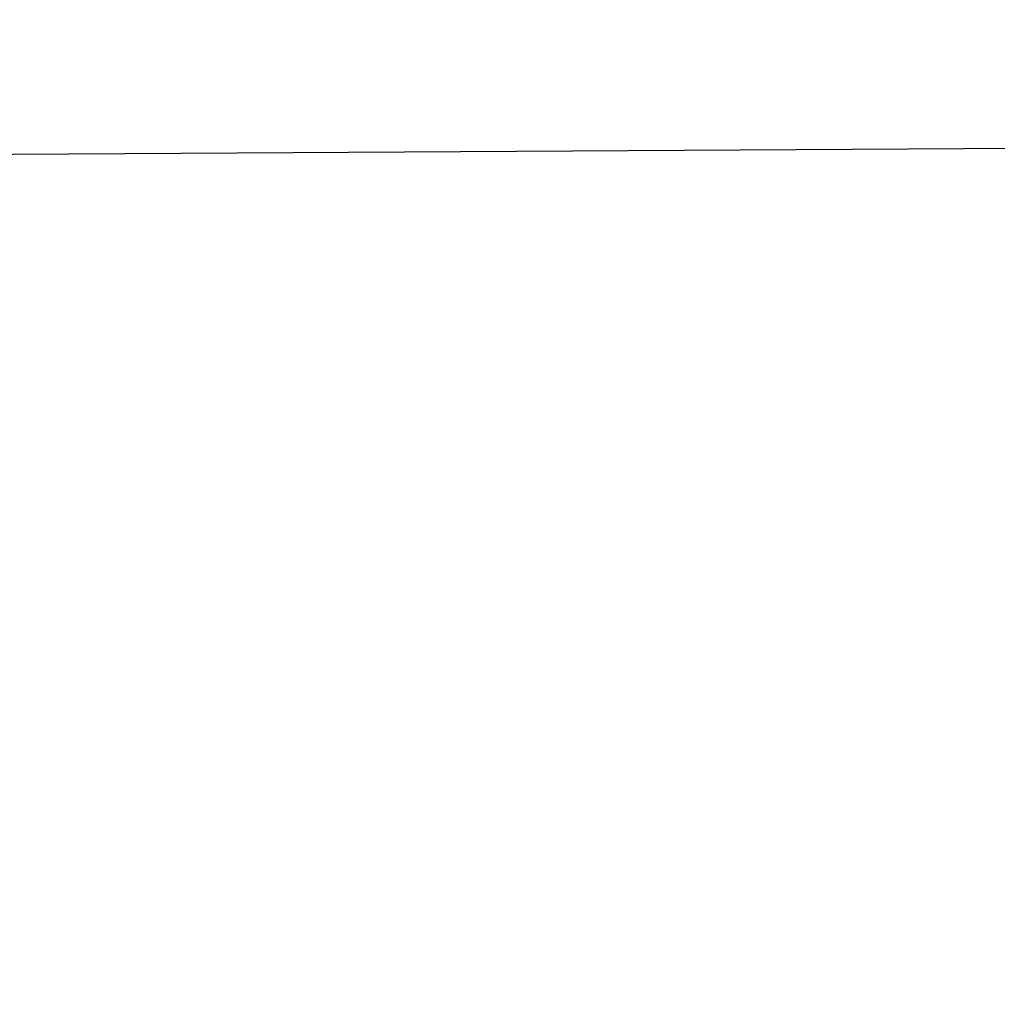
# Model space of a CAD drawing. Extents: x -0.15 to 0.15, y -0.15 to 0.15.
# Tile 85 of 256: x -0.009083 to -0.008977, y -0.002976 to -0.002869. Entities that reach past the tile are written whole.
import ezdxf

# ---------------------------------------------------------------- set-up
doc = ezdxf.new("R2010")
doc.units = 0
doc.layers.add('mesh', color=7, linetype='CONTINUOUS')

msp = doc.modelspace()

# ---------------------------------------------------------------- meshes
at = {"layer": 'mesh'}
mesh = msp.add_polyface(dxfattribs=at)
corners = [(-0.00824973, -0.0028783, 0.03698161), (-0.00963828, -0.00288657, 0.03553599), (-0.00982629, -0.00221098, 0.03553599), (-0.00554559, 0, 0.05636528), (-0.0107, 0, 0.05636528), (-0.01041174, -0.0024669, 0.05636528), (-0.009, 0, 0.24336528), (-0.009, 0, 0.26596528), (-0.00869333, -0.00232937, 0.24336528), (-0.00943916, -0.00107401, 0.04146528), (-0.01041918, -0.00130087, 0.04146528), (-0.01005627, -0.00277202, 0.04146528), (-0.01086929, -0.00050991, 0.0415557), (-0.01089816, -0.00116945, 0.0416158), (-0.0105118, -0.00289559, 0.04155022), (-0.01028446, -0.00283296, 0.04147941), (-0.01066724, -0.00007462, 0.04147941), (-0.01071557, -0.00295172, 0.0416765), (-0.01092984, -0.00189343, 0.04168176), (-0.01062586, -0.00293086, 0.05439733), (-0.01087415, -0.00174592, 0.05436739), (-0.01086512, -0.00163499, 0.05437778), (-0.010444, -0.0028807, 0.05445398), (-0.01082545, -0.00114793, 0.05442337), (-0.01062518, -0.00284701, 0.23320527), (-0.01070366, -0.00253607, 0.05666528), (-0.011, 0, 0.23320527), (-0.01099533, 0.00032066, 0.05666528), (-0.01096297, 0.00000378, 0.05666528), (-0.0105577, -0.00250148, 0.05640547), (-0.00898637, 0, 0.26606878), (-0.00869333, -0.00232937, 0.26596528), (-0.00912167, -0.00235621, 0.04146528), (-0.01090695, -0.00137049, 0.04163411), (-0.01096717, -0.00245879, 0.04181021), (-0.01097836, -0.002592, 0.04185508), (-0.01094617, -0.00220876, 0.04172599), (-0.01101646, -0.00136587, 0.04171326), (-0.01099918, -0.00283007, 0.04195824), (-0.01105, -0.00241464, 0.04200255), (-0.01078886, -0.00297582, 0.0542963), (-0.01095685, -0.00261801, 0.05421488), (-0.01092553, -0.00236594, 0.05430397), (-0.01089497, -0.00200157, 0.05434344), (-0.01079993, -0.00075422, 0.0544531), (-0.01031482, -0.00284507, 0.05446528), (-0.01081482, -0.00030344, 0.05443894), (-0.01101393, -0.00199271, 0.05425086), (-0.01101393, -0.00030247, 0.05430494), (-0.01092593, -0.00030278, 0.05440533), (-0.01105, -0.00257336, 0.05401772), (-0.01105, -0.00030045, 0.05411672)]
mesh.append_faces([[corners[k] for k in face] for face in [(0, 1, 2, 2), (3, 4, 5, 5), (6, 7, 8, 8), (9, 10, 11, 11), (12, 13, 14, 14), (10, 15, 11, 11), (10, 16, 15, 15), (17, 14, 18, 18), (16, 14, 15, 15), (16, 12, 14, 14), (19, 20, 21, 21), (22, 21, 23, 23), (22, 19, 21, 21), (24, 25, 26, 26), (27, 28, 25, 25), (29, 5, 4, 4), (7, 30, 31, 31), (9, 11, 32, 32), (14, 33, 18, 18), (14, 13, 33, 33), (17, 34, 35, 35), (17, 36, 34, 34), (17, 18, 36, 36), (34, 36, 33, 33), (36, 18, 33, 33), (34, 33, 37, 37), (38, 35, 34, 34), (39, 34, 37, 37), (38, 34, 39, 39), (40, 41, 42, 42), (19, 43, 20, 20), (42, 43, 19, 19), (22, 44, 45, 45), (23, 44, 22, 22), (19, 40, 42, 42), (46, 21, 20, 20), (46, 23, 21, 21), (41, 43, 42, 42), (47, 43, 41, 41), (48, 43, 47, 47), (48, 49, 43, 43), (47, 41, 50, 50), (51, 48, 47, 47)]])

doc.saveas('drawing.dxf')
